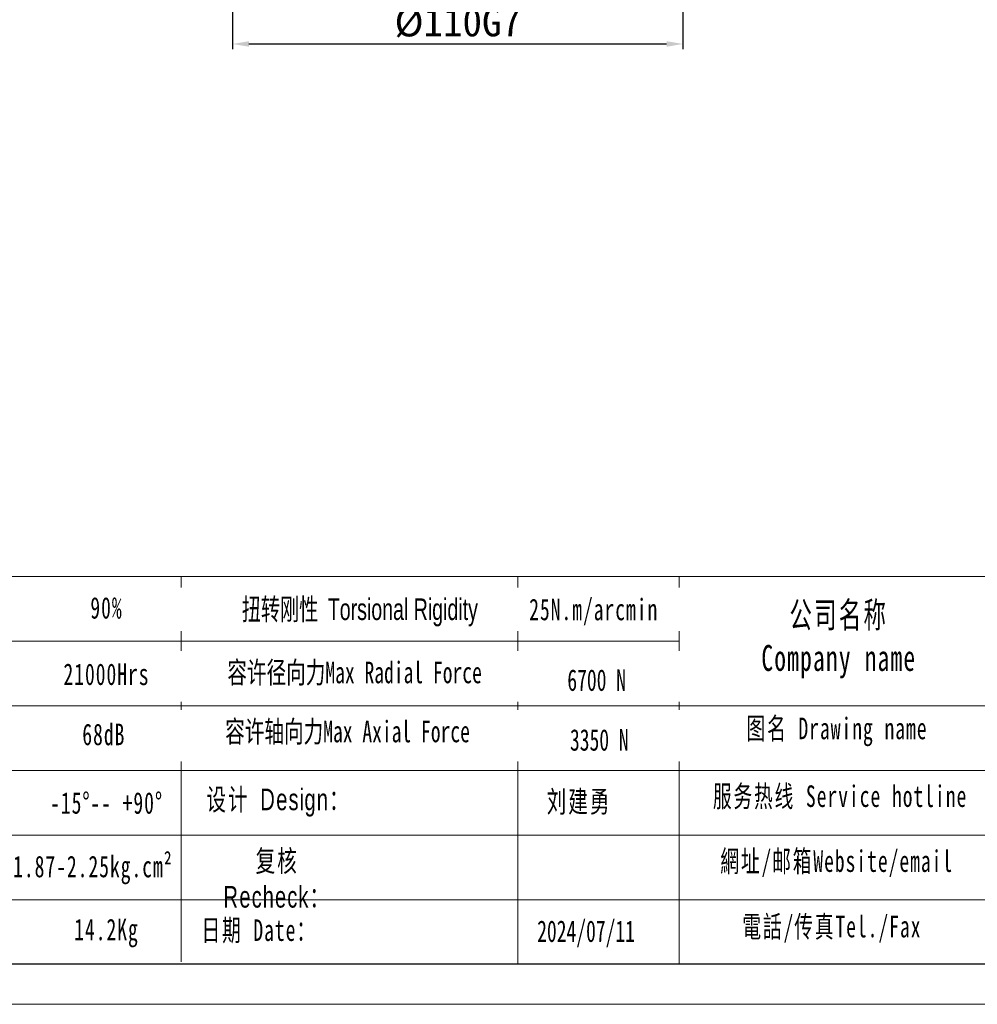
# Model space of a CAD drawing. Header units: millimetres. Extents: x 7099 to 7931, y -723 to -137.
# Tile 7 of 12: x 7505 to 7739, y -723 to -483. Entities that reach past the tile are written whole.
import ezdxf

# ---------------------------------------------------------------- set-up
doc = ezdxf.new("R2010")
doc.units = ezdxf.units.MM
doc.header["$PDSIZE"] = -5
doc.layers.get('Defpoints').update_dxf_attribs({"lineweight": 18})
for name, color, linetype, lineweight in [('SLD-0', 7, 'Continuous', 18), ('图框_外框线', 7, 'Continuous', 18), ('尺寸线层', 3, 'Continuous', 18)]:
    doc.layers.add(name, color=color, linetype=linetype, lineweight=lineweight)
doc.styles.add('工程字', font='txt')
doc.styles.add('标准', font='txt', dxfattribs={"width": 0.667})
doc.dimstyles.new('ISO-25', dxfattribs={"dimtxt": 8, "dimasz": 4, "dimexe": 1.25, "dimexo": 0.625, "dimgap": 1.7, "dimtad": 1, "dimtxsty": '工程字', "dimcen": 2, "dimdle": 8, "dimadec": 0, "dimazin": 0, "dimtfac": 1, "dimtmove": 0, "dimatfit": 3, "dimfxl": 1, "dimarcsym": 0})

# ---------------------------------------------------------------- blocks, each defined once
blk = doc.blocks.new('*D113')
at = {"layer": 'Defpoints', "color": 0}
for p in [(7557.01, -459.63), (7667.01, -459.63), (7667.01, -488.54)]:
    blk.add_point(p, dxfattribs=at)
at = {"layer": '尺寸线层', "color": 0, "lineweight": -2}
for p, q in [((7557.01, -460.25), (7557.01, -489.79)), ((7667.01, -460.25), (7667.01, -489.79)), ((7561.01, -488.54), (7663.01, -488.54))]:
    blk.add_line(p, q, dxfattribs=at)
at = {"layer": '尺寸线层', "color": 0}
for points in [[(7561.01, -487.87), (7561.01, -489.21), (7557.01, -488.54)], [(7663.01, -489.21), (7663.01, -487.87), (7667.01, -488.54)]]:
    blk.add_solid(points, dxfattribs=at)
at = {"layer": '尺寸线层', "color": 0, "insert": (7612.01, -483.34), "char_height": 7, "attachment_point": 5, "style": '工程字'}
blk.add_mtext('%%c110G7', dxfattribs=at)

msp = doc.modelspace()

# ---------------------------------------------------------------- linework, layer by layer
at = {"layer": '图框_外框线'}
for p, q in [((7175.8223, -618.5922), (7921.1131, -618.5922)), ((7544.4647, -618.5922), (7544.4647, -712.7328)), ((7626.7112, -618.5922), (7626.7112, -713.2579)), ((7666.1137, -618.5922), (7666.1137, -713.2579)), ((7247.245, -634.3872), (7666.1137, -634.3872)), ((7175.8223, -650.1822), (7921.1131, -650.1822)), ((7247.245, -665.9772), (7921.1131, -665.9772)), ((7247.245, -681.7722), (7921.1131, -681.7722)), ((7247.245, -697.5672), (7921.1131, -697.5672))]:
    msp.add_line(p, q, dxfattribs=at)
at = {"layer": '图框_外框线', "color": 3}
msp.add_lwpolyline([(7102.6527, -723.1188), (7930.9741, -723.1188), (7930.9741, -137.3773), (7102.6527, -137.3773)], close=True, dxfattribs=at)
at = {"layer": '图框_外框线', "color": 3, "lineweight": 25}
msp.add_lwpolyline([(7151.9576, -713.2579), (7921.1131, -713.2579), (7921.1131, -147.2383), (7151.9576, -147.2383)], close=True, dxfattribs=at)

# ---------------------------------------------------------------- texts
at = {"layer": 'SLD-0', "color": 1, "attachment_point": 2, "style": '标准'}
for s, insert, char_height, width in [('\\T1.1;90%', (7526.2045, -623.6349), 5.265, 67.332423), ('\\T1.1;公司名称\\PCompany name', (7705.0783, -624.8278), 6.318, 81.798373), ('\\T1.1;21000Hrs', (7526.2045, -639.8622), 5.265, 67.332423), ('\\T1.1;68dB', (7525.5561, -654.5586), 5.265, 34.742806), ('\\T1.1;图名 Drawing name', (7704.6465, -653.0938), 5.265, 67.332423), ('\\T1.1;环境温度 Enviromental Temperature', (7449.0283, -669.6622), 5.265, 273.246595), ('{\\fSimSun|b0|i0|c134|p2;\\T1.1;设计 \\fArial|b0|i0|c0|p34;Design\\fSimSun|b0|i0|c134|p2;：}', (7568.2173, -670.4416), 5.265, 35.227345), ('{\\fSimSun|b0|i0|c134|p2;\\T1.1;刘建勇}', (7641.6249, -670.9616), 5.265, 35.227345), ('\\T1.1;服务热线 Service hotline', (7705.3931, -669.6495), 5.265, 75.014788), ('\\T1.1;-15%%D-- +90%%D', (7526.2045, -671.302), 5.265, 45.164629), ('{\\fSimSun|b0|i0|c134|p2;\\T1.1;复核 \\fArial|b0|i0|c0|p34;Recheck\\fSimSun|b0|i0|c134|p2;：}', (7567.8988, -685.4558), 5.265, 35.227345), ('\\T1.1;網址/邮箱Website/email', (7704.5733, -685.5121), 5.265, 78.083333), ('{\\T1.1;1.87-2.25kg.cm²}', (7522.8737, -686.825), 5.265, 66.31027), ('\\T1.1;14.2Kg', (7526.2045, -702.2213), 5.265, 35.227345), ('{\\T1.1;日期 Date：}', (7563.5049, -702.3754), 5.265, 35.227345), ('2024/07/11', (7643.3394, -702.6291), 5.265, 35.227345), ('\\T1.1;電話/传真Tel./Fax', (7703.3937, -701.4984), 5.265, 79.022447)]:
    msp.add_mtext(s, dxfattribs=dict(at, insert=insert, char_height=char_height, width=width))

# ---------------------------------------------------------------- dimensions: what is measured, and where the dimension line sits
at = {"layer": '尺寸线层'}
dim = msp.add_linear_dim(base=(7667.0063, -488.5398), p1=(7557.0063, -459.6293), p2=(7667.0063, -459.6293), text='%%c<>G7', dimstyle='ISO-25', override={"dimtxt": 7, "dimtxsty": '工程字'}, dxfattribs=at)
dim.commit()
dim.dimension.update_dxf_attribs({"geometry": '*D113', "text_midpoint": (7612.0063, -483.3398)})

# ---------------------------------------------------------------- next in the draw order: texts
at = {"layer": 'SLD-0', "color": 1, "char_height": 5.265, "width": 273.246595, "attachment_point": 2, "style": '标准', "bg_fill": 2}
for s, insert in [('{\\T1.1;25N.m/arcmin}', (7645.2163, -624.0358)), ('{\\f宋体|b0|i0|c134|p2;容许径向力Max Radial Force}', (7586.8032, -639.4231)), ('{\\f宋体|b0|i0|c134|p2;容许轴向力Max Axial Force}', (7585.0814, -653.8499))]:
    msp.add_mtext(s, dxfattribs=dict(at, insert=insert))

# ---------------------------------------------------------------- next in the draw order: texts
for s, insert in [('{\\f宋体|b0|i0|c134|p2;\\W0.65;扭转刚性 \\fArial|b0|i0|c0|p34;Torsional Rigidity}', (7588.0907, -623.9785)), ('{\\fSimSun|b1|i0|c134|p2;6700 N}', (7645.9339, -641.2867)), ('{\\fSimSun|b1|i0|c134|p2;3350 N}', (7646.5747, -655.9007))]:
    msp.add_mtext(s, dxfattribs=dict(at, insert=insert))

doc.saveas('drawing.dxf')
